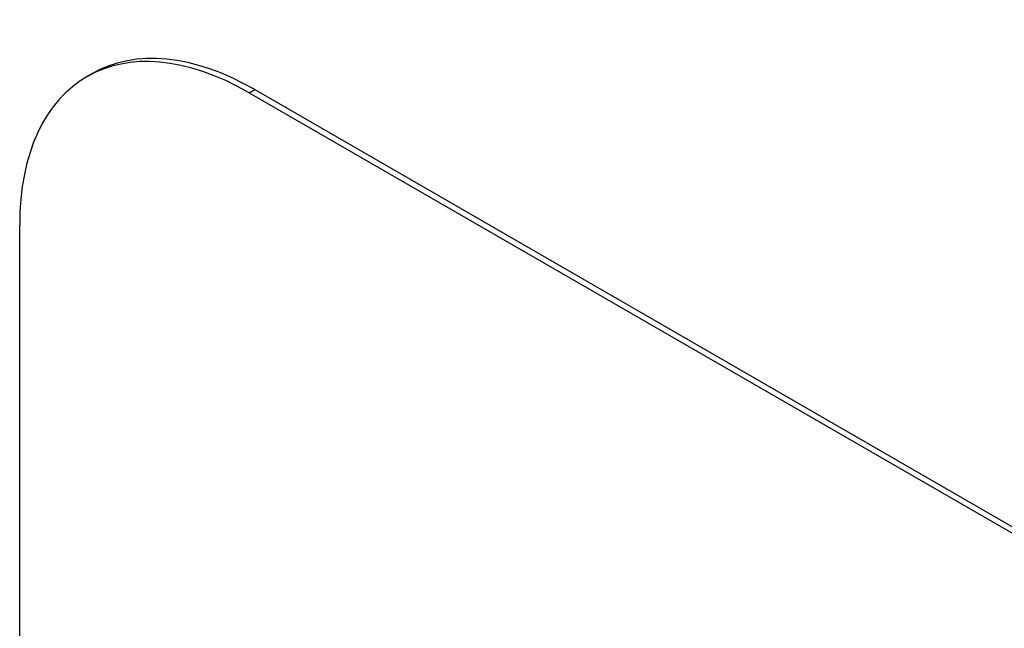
# Model space of a CAD drawing. Header units: inches. Extents: x 17 to 386, y 34 to 183.
# Tile 52 of 95: x 351.324 to 352.082, y 159.949 to 160.418. Entities that reach past the tile are written whole.
import ezdxf

# ---------------------------------------------------------------- set-up
doc = ezdxf.new("R2010")
doc.units = ezdxf.units.IN
doc.header["$MEASUREMENT"] = 0
doc.layers.add('Visible Edges(ANSI)', color=7, linetype='Continuous', lineweight=25)
doc.layers.add('Visible Tangent Edges(ANSI)', color=7, linetype='Continuous', lineweight=25)

msp = doc.modelspace()

# ---------------------------------------------------------------- linework, layer by layer
at = {"layer": 'Visible Edges(ANSI)'}
for p, q in [((351.37999, 160.37604), (351.37575, 160.37359)), ((351.50499, 160.36366), (353.62632, 159.13892)), ((351.50075, 160.36121), (353.62207, 159.13647)), ((351.32398, 159.0344), (351.32398, 160.25915))]:
    msp.add_line(p, q, dxfattribs=at)
for centre, end_param in [((351.50075, 160.15709), 7.068583), ((351.50499, 160.15954), 6.283185)]:
    msp.add_ellipse(centre, major_axis=(-0.125, 0.21651), ratio=0.57735, start_param=5.497787, end_param=end_param, dxfattribs=at)
at = {"layer": 'Visible Tangent Edges(ANSI)'}
msp.add_line((351.50075, 160.36121), (351.50499, 160.36366), dxfattribs=at)

doc.saveas('drawing.dxf')
